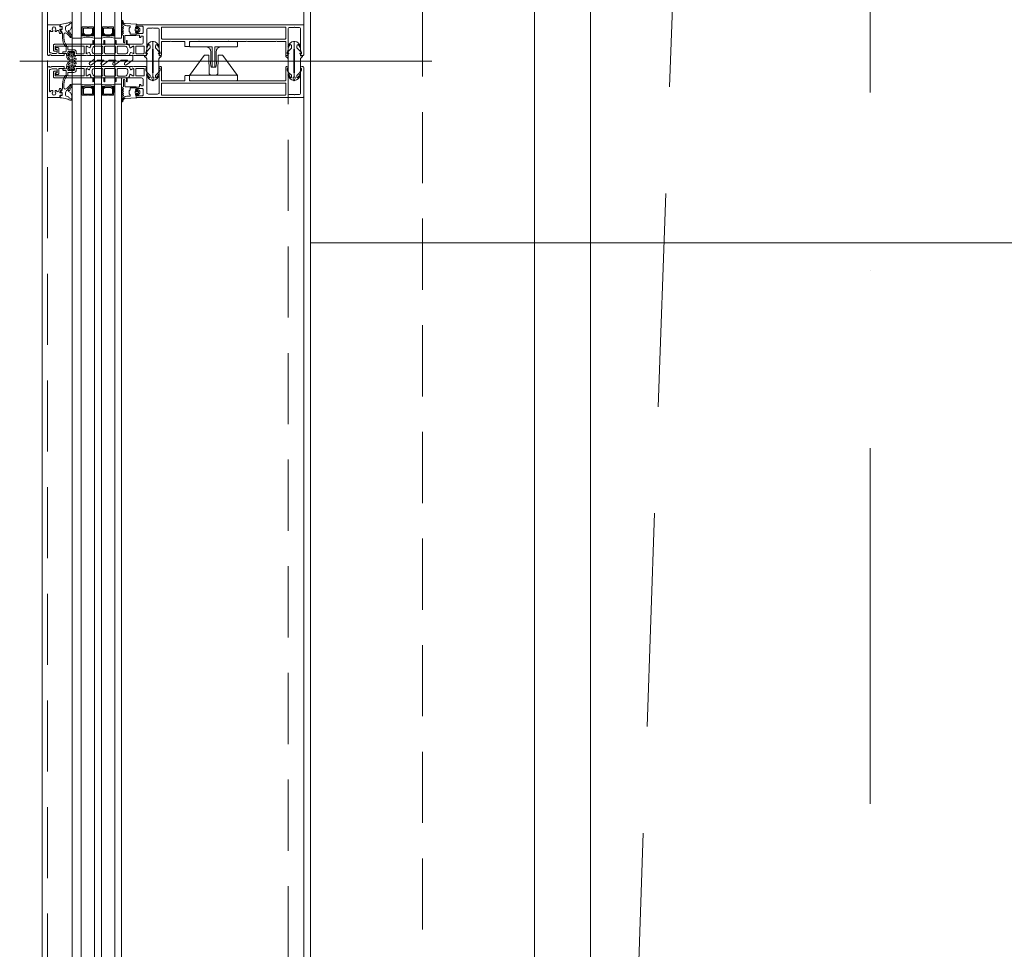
# Model space of a CAD drawing. Header units: millimetres. Extents: x 213386 to 506888, y 183055 to 450952.
# Tile 31 of 256: x 373017 to 373896, y 288139 to 288969. Entities that reach past the tile are written whole.
import ezdxf

# ---------------------------------------------------------------- set-up
doc = ezdxf.new("R2010")
doc.units = ezdxf.units.MM
for name, pattern in [('CK_Čerchovaná 50', [6, 3, -1.5, 0, -1.5]), ('ČERCHOVANÁ', [25.4, 12.7, -6.35, 0, -6.35]), ('ČÁRKOVANÁ', [19.05, 12.7, -6.35])]:
    doc.linetypes.add(name, pattern=pattern)
for name, color, linetype, lineweight in [('FASÁDA DETAILNÍ', 255, 'Continuous', 0), ('KOTY', 255, 'Continuous', 0), ('NOVA', 255, 'Continuous', 0), ('NOVÁ TLUSTÁ', 255, 'Continuous', 0), ('OSY', 255, 'Continuous', 0), ('TENKA', 255, 'Continuous', 0)]:
    doc.layers.add(name, color=color, linetype=linetype, lineweight=lineweight)
doc.layers.add('PLOCHY K PRONÁJMU', color=255, linetype='Continuous', lineweight=0, plot=False)
doc.layers.get('KOTY').off()

# ---------------------------------------------------------------- blocks, each defined once
blk = doc.blocks.new('NOVÁ PODLAHA')
at = {"layer": 'NOVA', "linetype": 'ČÁRKOVANÁ', "ltscale": 15}
blk.add_line((0, 750), (750, 22050), dxfattribs=at)
at = {"layer": 'NOVA'}
blk.add_lwpolyline([(25700, 16457.5), (25700, 0), (0, 0), (0, 15942.5)], dxfattribs=at)
blk = doc.blocks.new('244748_a')
blk.add_lwpolyline([(8.32, -1.69, 0.082248), (6.34, -0.9, -1.09695), (6.94, -0.1, -0.315353), (11.26, -5.15, -0.480529), (10.87, -5.64), (4.27, -5.64), (4.08, -5.45), (-16.53, -5.45), (-16.72, -5.64), (-20.43, -5.64, 0.574019), (-21.93, -4.78), (-22.99, -5.4, 0.524827), (-22.99, -5.9), (-21.93, -6.52, 0.574021), (-20.43, -5.66), (-16.72, -5.66), (-16.53, -5.85), (4.08, -5.85), (4.27, -5.66), (10.87, -5.66, -0.480529), (11.26, -6.15, -0.326229), (6.88, -11.09, -1.09695), (6.28, -10.3, 0.081457), (8.32, -9.61, 0.599203), (7.48, -8.05), (5.52, -8.05, 0.198965), (5.17, -8.2), (2.22, -11.15), (0.93, -12.01, -0.738038), (0.51, -11.62), (0.87, -11, 1), (0.35, -10.7), (0, -11.3), (-0.98, -11.3, 0.619205), (-1.45, -12.06), (-1.28, -12.43, -0.808139), (-2.04, -13.04), (-3.63, -11.44, 0.198906), (-4.34, -11.15), (-14.99, -11.15, -0.198936), (-16.76, -10.42), (-18.98, -8.2, 0.198942), (-19.33, -8.05), (-20.67, -8.05, 0.500217), (-21.09, -8.73, 0.122037), (-18.5, -10.27, -1.093735), (-19.1, -11.07, -0.240768), (-23.7, -6.07, -0.106226), (-23.7, -5.23, -0.256232), (-19, -0.13, -1.093735), (-18.4, -0.92, 0.116856), (-21.09, -2.57, 0.500217), (-20.67, -3.25), (-19.33, -3.25, 0.198942), (-18.98, -3.1), (-16.75, -0.88, -0.198936), (-14.99, -0.15), (-4.34, -0.15, 0.198907), (-3.63, 0.14), (-2.04, 1.74, -0.808139), (-1.28, 1.13), (-1.45, 0.76, 0.619205), (-0.98, 0), (0, 0), (0.35, -0.6, 1), (0.87, -0.3), (0.51, 0.32, -0.738038), (0.93, 0.71), (2.22, -0.15), (5.17, -3.1, 0.198965), (5.52, -3.25), (7.48, -3.25, 0.599203)], format="xyb", close=True)
blk = doc.blocks.new('236134_0100_s_v')
for points in [[(22.8, -23), (22.8, -5), (42, -5, 0.414214), (43, -4), (43, -1, 0.414214), (42, 0), (1, 0, 0.414214), (0, -1), (0, -4, 0.414214), (1, -5), (20.2, -5), (20.2, -23)], [(15, -5, -0.414214), (19, -9), (19, -16.57, 0.165764), (19.53, -23), (23.47, -23, 0.165764), (24, -16.57), (24, -9, -0.414214), (28, -5)]]:
    blk.add_lwpolyline(points, format="xyb")
blk = doc.blocks.new('236134_0200_s_v')
for points in [[(19.58, 5, -0.41166), (17.58, 6.98), (17.45, 22.25, 0.344217), (17.07, 22.73), (16, 23), (14, 23, 0.240828), (13.19, 22.59), (0.19, 4.59)], [(23.42, 5, 0.41166), (25.42, 6.98), (25.55, 22.25, -0.344217), (25.93, 22.73), (27, 23), (29, 23, -0.240828), (29.81, 22.59), (42.81, 4.59)]]:
    blk.add_lwpolyline(points, format="xyb")
blk.add_lwpolyline([(42, 5), (1, 5, 0.414214), (0, 4), (0, 1, 0.414214), (1, 0), (42, 0, 0.414214), (43, 1), (43, 4, 0.414214)], format="xyb", close=True)
blk = doc.blocks.new('284336')
for points in [[(-0.7, -9.6), (-10, -9.6, 0.414511), (-10.51, -10.11), (-10.51, -15.51, -1), (-11.69, -15.51), (-11.69, -9.6), (-12.69, -8.95, -0.668884), (-12.6, -8.23), (-11.99, -8.01, 0.766384), (-11.99, -7.21), (-12.6, -6.99, -0.76831), (-12.6, -6.23), (-11.99, -6.01, 0.766384), (-11.99, -5.21), (-12.6, -4.99, -0.76831), (-12.6, -4.23), (-11.99, -4.01, 0.766384), (-11.99, -3.21), (-12.6, -2.99, -0.877523), (-12.5, -2.22), (-12.1, -2.22, 0.698129), (-11.83, -1.5, -0.220231), (-12.89, 0.78), (-12.89, 3.45, -0.157143), (-12.82, 3.68), (-12.69, 3.42, -0.067482), (-12.48, 2.53, 0.393136), (-8.66, -1.02), (-6.1, -1.02, -0.414214), (-5.61, -1.51), (-5.61, -2.22, -0.267949), (-5.85, -2.65), (-6.35, -2.93, 0.267949), (-6.61, -3.38), (-6.61, -5.84, 0.267949), (-6.35, -6.29), (-5.85, -6.57, -0.267949), (-5.61, -7), (-5.61, -8.11, 0.414215), (-5.1, -8.62), (-0.41, -8.62), (-0.41, -9.31, -0.414212), (-0.7, -9.6)], [(-0.41, 0), (-0.41, -2, 0.990243), (-0.4, -3.02), (0.9, -3.02, 0.414214), (1.21, -2.71), (1.21, -2.61, -0.668123), (1.71, -2.4), (2.75, -3.45, -0.199004), (2.89, -3.79), (2.89, -5.43, -0.199038), (2.75, -5.77), (1.71, -6.82, -0.668191), (1.21, -6.61), (1.21, -6.51, 0.414214), (0.9, -6.2), (-0.4, -6.2, 0.990269), (-0.41, -7.22), (-0.41, -8.6), (-5.1, -8.6, -0.414215), (-5.59, -8.11), (-5.59, -7, 0.267949), (-5.84, -6.56), (-6.34, -6.27, -0.267949), (-6.59, -5.84), (-6.59, -3.38, -0.267949), (-6.34, -2.95), (-5.84, -2.66, 0.267949), (-5.59, -2.22), (-5.59, -1.51, 0.414214), (-6.1, -1), (-8.66, -1, -0.393156), (-12.46, 2.53, 0.067572), (-12.67, 3.43), (-12.8, 3.7, -0.637545), (-12.12, 3.53), (-11.92, 2.53, 0.344315), (-10.06, 0.91), (0, 0.38, -0.406913), (0.39, 0), (-0.41, 0)], [(1.7, -4.31, 0.414235), (1.2, -3.81), (-0.7, -3.81, 0.414214), (-1.2, -4.31), (-1.2, -4.91, 0.414214), (-0.7, -5.41), (1.2, -5.41, 0.414235), (1.7, -4.91), (1.7, -4.31)]]:
    blk.add_lwpolyline(points, format="xyb", close=True)
blk = doc.blocks.new('433270')
blk.add_lwpolyline([(1, 0, 0.414364), (0, -1), (0, -1.4, 0.255924), (0.23, -1.83, -0.547723), (0.23, -3.17, 0.255924), (0, -3.6), (0, -14.6, 0.414214), (0.3, -14.9), (1.2, -14.9, 0.414214), (1.7, -14.4), (1.7, -10.3, -0.414214), (2, -10), (6, -10, 0.414248), (7, -9), (7, -7.7, 0.414179), (6.5, -7.2), (5.7, -7.2, 0.414232), (5.4, -7.5), (5.4, -8.2, -0.414198), (5.1, -8.5), (2.8, -8.5, -0.414204), (1.8, -7.5), (1.8, -4.49, -0.147432), (1.97, -3.94, 0.147461), (2.4, -2.5), (2.4, -2.3, -0.414214), (2.9, -1.8), (21.87, -1.8, -0.668178), (22.22, -2.65), (22.16, -2.72, 1), (21.59, -3.29), (21.52, -3.35, 0.198912), (21.38, -3.71), (21.38, -4.05, 0.414214), (22.08, -4.75), (22.38, -4.75, 0.576988), (22.64, -4.3, -0.311246), (24.56, -4.3, 0.576988), (24.82, -4.75), (25.3, -4.75, -0.260065), (25.3, -6.65), (24.82, -6.65, 0.576988), (24.56, -7.1, -0.311246), (22.64, -7.1, 0.576988), (22.38, -6.65), (22.08, -6.65, 0.414214), (21.38, -7.35), (21.38, -7.61, 0.267949), (21.63, -8.04), (21.89, -8.2, -0.637047), (21.73, -10), (19.83, -10.7, 0.315299), (19.5, -11.17), (19.5, -11.49, 0.520567), (20.17, -11.96), (22.83, -10.99, -0.520567), (23.5, -11.46), (23.5, -12.5, 0.414062), (24, -13), (25, -13, 0.414186), (25.5, -12.5), (25.5, -11.5, -0.414182), (26, -11), (27, -11, 0.414214), (27.5, -10.5), (27.5, -0.5, 0.414214), (27, 0), (1, 0)], format="xyb", close=True)
blk = doc.blocks.new('284325')
for points in [[(0.84, -5.23, -0.560316), (0.94, -4.73), (1.94, -4.36, 0.3153), (2.14, -4.08), (2.14, -1.89, 0.451558), (1.8, -1.59), (0.9, -1.7, -0.399586), (0.57, -1.46), (0.3, -0.07, -0.415977), (0.53, 0.29, 0.024107), (6.15, 1.24, 0.076636), (8.99, 2.34, -0.577615), (10.79, 1.3), (10.02, 1.37, 0.283171), (9.08, 0.9, -0.168429), (7.07, -0.74), (5.9, -1.16, 0.315302), (5.24, -2.1), (5.24, -4.21, 0.269719), (6.76, -6.82, -0.194797), (10.18, -11.53, -0.342663), (9.17, -11.17, 0.119207), (5.43, -7.59, 0.578571), (3.63, -8.62), (3.63, -11.77, 0.176415), (6.16, -18.72, -1), (5.24, -19.49, -0.176415), (2.43, -11.77), (2.43, -8.89, 0.208286), (0.84, -5.23)], [(8.95, -6.65), (10.32, -8.78, -0.134555), (10.79, -10.63, -0.339795), (10.19, -11.53, 0.194788), (6.76, -6.81, -0.269736), (5.25, -4.21), (5.25, -2.1, -0.315302), (5.9, -1.17), (7.07, -0.74, 0.168429), (9.09, 0.89, -0.283167), (10.01, 1.36), (10.79, 1.29), (10.79, -0.74, -0.070852), (10.71, -1.3), (9.95, -3.93, -0.241839), (9.08, -4.83), (7.93, -5.22, 0.836024), (8.08, -6.19), (8.11, -6.19, -0.255349), (8.95, -6.65)]]:
    blk.add_lwpolyline(points, format="xyb", close=True)
blk = doc.blocks.new('288126')
for points in [[(-16.5, 0), (16.5, 0)], [(-21.36, -6.34), (-17.8, -3.69)], [(-14.71, -4.5), (-19.87, -8.34)], [(-17, -2.08), (-17, -0.5)], [(-8.83, -4.3), (-14.11, -4.3)], [(-10.96, -6.34), (-8.71, -4.66)], [(-4.31, -4.5), (-9.47, -8.34)], [(1.81, -4.3), (-3.71, -4.3)], [(-0.35, -6.36), (1.93, -4.66)], [(6.33, -4.5), (1.14, -8.37)], [(12.21, -4.3), (6.93, -4.3)], [(10.05, -6.36), (12.33, -4.66)], [(16.6, -4.6), (11.54, -8.37)], [(17, -0.5), (17, -3.8)]]:
    blk.add_lwpolyline(points)
for centre, radius, start, end in [((16.5, -0.5), 0.5, 0, 90), ((-20.61, -7.34), 1.25, 126.70591, 306.70591), ((-16.5, -0.5), 0.5, 90, 180), ((-10.21, -7.34), 1.25, 126.70591, 306.70591), ((0.4, -7.37), 1.25, 126.70591, 306.70591), ((10.8, -7.37), 1.25, 126.70591, 306.70591), ((16, -3.8), 1, 306.70591, 0)]:
    blk.add_arc(centre, radius, start, end)
at = {"extrusion": (0, 0, -1)}
for centre, radius, start, end in [((19, -2.08), 2, 180, 233.29409), ((14.11, -5.3), 1, 53.29409, 90), ((8.83, -4.5), 0.2, 90, 233.29409), ((3.71, -5.3), 1, 53.29409, 90), ((-1.81, -4.5), 0.2, 90, 233.29409), ((-6.93, -5.3), 1, 53.29409, 90), ((-12.21, -4.5), 0.2, 90, 233.29409)]:
    blk.add_arc(centre, radius, start, end, dxfattribs=at)
blk = doc.blocks.new('246426')
for points in [[(-1.84, 0.64), (-2.86, -0.38, 0.198926), (-3.15, -1.09), (-3.15, -2.31, 0.198926), (-2.86, -3.02), (-1.84, -4.04, 0.637051), (-1.5, -3.92), (-1.45, -3.4), (-0.3, -3.4, -0.41484), (0, -3.7), (0, -5.19, 0.414232), (0.5, -5.69), (2.14, -5.69, 0.071862), (2.2, -5.68, 0.157876), (3.73, -4.64, 0.360336), (3.48, 2.39, 0.964062), (2.54, 1.48, -0.403385), (2.25, -4.34, -0.190964), (2.11, -4.39), (1.7, -4.39, -0.414214), (1.2, -3.89), (1.2, 1.31, 0.414201), (0.2, 2.31), (0, 2.31), (0, 0.3, -0.414214), (-0.3, 0), (-1.45, 0), (-1.5, 0.52, 0.637051), (-1.84, 0.64)], [(-2.25, -1.4, -0.414214), (-1.85, -1), (-0.4, -1, -0.414214), (0, -1.4), (0, -2, -0.414214), (-0.4, -2.4), (-1.85, -2.4, -0.414214), (-2.25, -2), (-2.25, -1.4)]]:
    blk.add_lwpolyline(points, format="xyb", close=True)

msp = doc.modelspace()

# ---------------------------------------------------------------- linework, layer by layer
at = {"layer": 'FASÁDA DETAILNÍ'}
for p, q in [((373063.64, 288952.65), (373063.64, 307967.15)), ((373063.64, 284292.15), (373063.64, 307967.15)), ((373071.64, 307967.15), (373071.64, 288952.65)), ((373071.64, 307967.15), (373071.64, 287719.03)), ((373083.64, 288952.65), (373083.64, 307967.15)), ((373083.64, 287719.03), (373083.64, 307967.15)), ((373089.64, 307967.15), (373089.64, 288952.65)), ((373089.64, 307967.15), (373089.64, 287719.03)), ((373101.64, 288952.65), (373101.64, 307967.15)), ((373101.64, 287719.03), (373101.64, 307967.15)), ((373107.64, 307967.15), (373107.64, 288952.65)), ((373270.64, 291075.65), (373270.64, 288963.65)), ((373063.64, 288958.15), (373063.64, 288911.65)), ((373071.64, 288952.65), (373063.64, 288952.65)), ((373089.64, 288952.65), (373083.64, 288952.65)), ((373107.64, 288952.65), (373101.64, 288952.65)), ((373016.69, 288932.15), (373384.93, 288932.15)), ((373063.64, 286777.65), (373063.64, 288917.15)), ((373071.64, 288911.65), (373063.64, 288911.65)), ((373071.64, 288917.15), (373071.64, 287719.03)), ((373083.64, 287719.03), (373083.64, 288917.15)), ((373089.64, 288911.65), (373083.64, 288911.65)), ((373089.64, 288917.15), (373089.64, 287719.03)), ((373101.64, 287719.03), (373101.64, 288917.15)), ((373107.64, 288911.65), (373101.64, 288911.65)), ((373107.64, 288917.15), (373107.64, 287719.03)), ((373270.64, 288900.65), (373270.64, 286788.65))]:
    msp.add_line(p, q, dxfattribs=at)
for points in [[(399616.64, 284292.15), (373036.64, 284292.15), (373036.64, 307972.15), (399616.64, 307972.15)], [(399376.64, 284532.15), (373276.64, 284532.15), (373276.64, 307732.15), (399376.64, 307732.15)], [(399176.64, 284732.15), (373476.64, 284732.15), (373476.64, 307532.15), (399176.64, 307532.15)], [(373082.64, 288962.65), (373082.64, 288956.65), (373080.64, 288954.65), (373074.64, 288954.65), (373072.64, 288956.65), (373072.64, 288962.65), (373077.14, 288962.65), (373077.14, 288962.15), (373078.14, 288962.15), (373078.14, 288962.65)], [(373073.64, 288961.65), (373081.64, 288961.65), (373081.64, 288957.07), (373080.22, 288955.65), (373075.19, 288955.65), (373073.64, 288957.07)], [(373100.64, 288962.65), (373100.64, 288956.65), (373098.64, 288954.65), (373092.64, 288954.65), (373090.64, 288956.65), (373090.64, 288962.65), (373095.14, 288962.65), (373095.14, 288962.15), (373096.14, 288962.15), (373096.14, 288962.65)], [(373091.64, 288961.65), (373099.64, 288961.65), (373099.64, 288957.07), (373098.22, 288955.65), (373093.19, 288955.65), (373091.64, 288957.07)], [(373082.64, 288901.65), (373082.64, 288907.65), (373080.64, 288909.65), (373074.64, 288909.65), (373072.64, 288907.65), (373072.64, 288901.65), (373077.14, 288901.65), (373077.14, 288902.15), (373078.14, 288902.15), (373078.14, 288901.65)], [(373073.64, 288902.65), (373081.64, 288902.65), (373081.64, 288907.24), (373080.22, 288908.65), (373075.19, 288908.65), (373073.64, 288907.24)], [(373100.64, 288901.65), (373100.64, 288907.65), (373098.64, 288909.65), (373092.64, 288909.65), (373090.64, 288907.65), (373090.64, 288901.65), (373095.14, 288901.65), (373095.14, 288902.15), (373096.14, 288902.15), (373096.14, 288901.65)], [(373091.64, 288902.65), (373099.64, 288902.65), (373099.64, 288907.24), (373098.22, 288908.65), (373093.19, 288908.65), (373091.64, 288907.24)]]:
    msp.add_lwpolyline(points, close=True, dxfattribs=at)
at = {"layer": 'FASÁDA DETAILNÍ', "linetype": 'ČÁRKOVANÁ', "ltscale": 5}
msp.add_lwpolyline([(399611.64, 284297.15), (373041.64, 284297.15), (373041.64, 307967.15), (399611.64, 307967.15)], close=True, dxfattribs=at)
at = {"layer": 'FASÁDA DETAILNÍ', "color": 7, "linetype": 'ČÁRKOVANÁ', "ltscale": 5}
for points in [[(399396.64, 284512.15), (373256.64, 284512.15), (373256.64, 307752.15), (399396.64, 307752.15)], [(399276.64, 284632.15), (373376.64, 284632.15), (373376.64, 307632.15), (399276.64, 307632.15)]]:
    msp.add_lwpolyline(points, close=True, dxfattribs=at)
at = {"layer": 'FASÁDA DETAILNÍ'}
for points in [[(373269.64, 288964.65), (373121.14, 288964.65, 0.414214), (373120.64, 288964.15), (373120.64, 288962.85, 0.41422), (373121.14, 288962.35), (373121.64, 288962.35), (373121.64, 288963.35), (373126.14, 288963.35, -0.414214), (373127.14, 288962.35), (373127.14, 288957.65, -0.414214), (373126.14, 288956.65), (373121.64, 288956.65), (373121.64, 288958.35), (373121.14, 288958.35, 0.414201), (373120.64, 288957.85), (373120.64, 288955.85, 0.414214), (373121.14, 288955.35), (373123.28, 288955.35, -0.414214), (373123.78, 288954.85), (373123.78, 288953.05), (373125.03, 288953.05), (373125.03, 288954.25), (373126.84, 288954.25, -0.414214), (373127.14, 288953.95), (373127.14, 288948.66, -0.414167), (373125.64, 288947.16), (373118.64, 288947.15), (373114.54, 288947.15, 0.57735), (373114.19, 288946.55), (373114.69, 288945.69), (373115.12, 288944.2, 0.488701), (373115.56, 288944.02), (373118.03, 288945.45), (373118.45, 288945.45, -0.432566), (373118.64, 288945.25), (373118.64, 288938.95, -0.548397), (373118.36, 288938.76), (373115.98, 288939.83, 0.425336), (373115.71, 288939.72), (373114.89, 288937.7, 0.531563), (373115.26, 288937.15), (373117.33, 288937.15, 0.231306), (373117.56, 288937.27, -0.306185), (373117.88, 288937.37), (373118.64, 288937.15), (373129.14, 288937.15, 0.414214), (373130.14, 288938.15), (373130.14, 288938.65), (373129.34, 288938.65), (373129.34, 288940.15), (373130, 288941.3, 0.13165), (373130.14, 288941.8), (373130.14, 288960.16, -0.414214), (373131.64, 288961.66), (373135.14, 288961.66, -0.399985), (373136.14, 288961.66), (373139.84, 288961.66, -0.414214), (373141.34, 288960.16), (373141.34, 288941.8, 0.13165), (373141.47, 288941.3), (373142.13, 288940.15), (373142.13, 288938.65), (373141.33, 288938.65), (373141.33, 288938.15, 0.414214), (373142.33, 288937.15), (373142.84, 288937.15, 0.414214), (373143.34, 288937.65), (373143.34, 288949.25, -0.414214), (373143.84, 288949.75), (373151.24, 288949.75, -0.399985), (373152.24, 288949.75), (373163.84, 288949.75, -0.414214), (373164.34, 288949.25), (373164.34, 288945.65, 0.414214), (373164.84, 288945.15), (373167.84, 288945.15, 0.414214), (373168.34, 288945.65), (373168.34, 288949.25, -0.414214), (373168.84, 288949.75), (373176.14, 288949.75, -0.38324), (373177.14, 288949.75), (373202.64, 288949.75, -0.38324), (373203.64, 288949.75), (373219.14, 288949.75, -0.38324), (373220.14, 288949.75), (373245.64, 288949.75, -0.38324), (373246.64, 288949.75), (373253.94, 288949.75, -0.414214), (373254.44, 288949.25), (373254.44, 288937.65, 0.414214), (373254.94, 288937.15), (373255.44, 288937.15, 0.414214), (373256.44, 288938.15), (373256.44, 288938.65), (373255.64, 288938.65), (373255.64, 288940.15), (373256.3, 288941.31, 0.116937), (373256.44, 288941.81), (373256.44, 288960.66, -0.414232), (373257.94, 288962.16), (373261.65, 288962.16, -0.399985), (373262.65, 288962.16), (373266.14, 288962.16, -0.414232), (373267.64, 288960.66), (373267.64, 288941.81, 0.116937), (373267.77, 288941.31), (373268.44, 288940.15), (373268.44, 288938.65), (373267.64, 288938.65), (373267.64, 288938.15, 0.414214), (373268.64, 288937.15), (373269.64, 288937.15, 0.414214), (373270.64, 288938.15), (373270.64, 288963.65, 0.414214), (373269.64, 288964.65)], [(373143.84, 288962.55), (373253.94, 288962.55, -0.414214), (373254.44, 288962.05), (373254.44, 288952.35, -0.414214), (373253.94, 288951.85), (373143.84, 288951.85, -0.414214), (373143.34, 288952.35), (373143.34, 288962.05, -0.414214), (373143.84, 288962.55)], [(373076.14, 288937.15), (373065.14, 288937.15, -0.414426), (373064.64, 288937.65), (373064.64, 288938.15), (373065.64, 288938.15), (373065.64, 288939.65, 0.414214), (373064.64, 288940.65), (373063.14, 288940.65, 0.399985), (373062.14, 288940.65), (373060.64, 288940.65, 0.414214), (373059.64, 288939.65), (373059.64, 288938.15), (373060.64, 288938.15), (373060.64, 288937.65, -0.414456), (373060.14, 288937.15), (373058.84, 288937.16, -0.413971), (373058.54, 288937.46), (373058.54, 288938.65, 0.414214), (373058.24, 288938.95), (373055.24, 288938.95), (373055.24, 288939.95, -0.414214), (373055.74, 288940.45), (373057.64, 288940.45, 0.414214), (373058.14, 288940.95), (373058.14, 288944.45, 0.414206), (373057.14, 288945.45), (373048.84, 288945.45, 0.414206), (373048.34, 288944.95), (373048.34, 288943.05, 0.414219), (373048.84, 288942.55), (373049.64, 288942.55, -0.414214), (373050.14, 288942.05), (373050.14, 288941.55, -0.414214), (373049.64, 288941.05), (373047.84, 288941.05, -0.414214), (373046.84, 288942.05), (373046.84, 288946.15, -0.414214), (373047.84, 288947.15), (373076.14, 288947.15), (373080.24, 288947.15, -0.57735), (373080.58, 288946.55), (373080.09, 288945.69), (373079.66, 288944.2, -0.488701), (373079.22, 288944.02), (373076.75, 288945.45), (373076.33, 288945.45, 0.432566), (373076.14, 288945.25), (373076.14, 288938.95, 0.548397), (373076.42, 288938.76), (373078.8, 288939.83, -0.425336), (373079.07, 288939.72), (373079.89, 288937.7, -0.531563), (373079.52, 288937.15), (373077.45, 288937.15, -0.231306), (373077.22, 288937.27, 0.306185), (373076.9, 288937.37), (373076.14, 288937.15)], [(373073.94, 288945.45), (373060.24, 288945.45, 0.414214), (373059.74, 288944.95), (373059.74, 288942.75, 0.414214), (373060.24, 288942.25), (373065.21, 288942.25, -0.411139), (373067.24, 288940.25), (373067.24, 288939.25, 0.414214), (373067.74, 288938.75), (373073.94, 288938.75, 0.414214), (373074.44, 288939.25), (373074.44, 288944.95, 0.414214), (373073.94, 288945.45)], [(373114.3, 288937.15), (373102.39, 288937.15), (373080.48, 288937.15, -0.305837), (373080.01, 288937.47), (373079.09, 288939.75, 0.425336), (373078.82, 288939.86), (373077.21, 288939.15, -0.543753), (373076.15, 288939.83), (373076.15, 288944.73, -0.578182), (373077.05, 288945.25), (373079.24, 288943.99, 0.488505), (373079.68, 288944.17), (373080.11, 288945.68), (373080.88, 288947, -0.282478), (373081.15, 288947.15), (373081.6, 288947.15, 1.447009), (373081.95, 288947.29), (373081.95, 288950.25, -1), (373082.75, 288950.25), (373082.75, 288947.29, 1.447009), (373083.1, 288947.15), (373091.64, 288947.15, 1.447009), (373091.99, 288947.29), (373091.99, 288950.25, -1), (373092.79, 288950.25), (373092.79, 288947.29, 1.447009), (373093.14, 288947.15), (373101.64, 288947.15, 1.447009), (373101.99, 288947.29), (373101.99, 288950.25, -1), (373102.79, 288950.25), (373102.79, 288947.29, 1.447009), (373103.14, 288947.15), (373111.68, 288947.15, 1.447009), (373112.03, 288947.29), (373112.03, 288950.25, -1), (373112.83, 288950.25), (373112.83, 288947.29, 1.447009), (373113.18, 288947.15), (373113.62, 288947.15, -0.282478), (373113.9, 288947), (373114.66, 288945.68), (373115.1, 288944.17, 0.488505), (373115.54, 288943.99), (373117.73, 288945.25, -0.578182), (373118.63, 288944.73), (373118.63, 288939.83, -0.543753), (373117.57, 288939.15), (373115.95, 288939.86, 0.425336), (373115.69, 288939.75), (373114.76, 288937.47, -0.305837), (373114.3, 288937.15)], [(373083.19, 288938.75), (373090.09, 288938.75, 0.414218), (373091.09, 288939.75), (373091.09, 288944.55, 0.414218), (373090.09, 288945.55), (373083.73, 288945.55, 0.305619), (373082.34, 288944.62), (373081.56, 288942.69, 0.176429), (373081.49, 288940.64), (373081.76, 288939.79, 0.324916), (373083.19, 288938.75)], [(373093.39, 288938.75), (373101.39, 288938.75, 0.414214), (373102.39, 288939.75), (373102.39, 288944.55, 0.414214), (373101.39, 288945.55), (373093.39, 288945.55, 0.414214), (373092.39, 288944.55), (373092.39, 288939.75, 0.414214), (373093.39, 288938.75)], [(373104.69, 288938.75), (373111.59, 288938.75, 0.324916), (373113.02, 288939.79), (373113.29, 288940.64, 0.176429), (373113.22, 288942.69), (373112.44, 288944.62, 0.305619), (373111.05, 288945.55), (373104.69, 288945.55, 0.414218), (373103.69, 288944.55), (373103.69, 288939.75, 0.414218), (373104.69, 288938.75)], [(373127.94, 288939.25, -0.414214), (373127.44, 288938.75), (373120.94, 288938.75, -0.414214), (373120.44, 288939.25), (373120.44, 288944.95, -0.414214), (373120.94, 288945.45), (373127.44, 288945.45, -0.414214), (373127.94, 288944.95), (373127.94, 288939.25)], [(373076.14, 288927.15), (373065.14, 288927.15, 0.414426), (373064.64, 288926.65), (373064.64, 288926.16), (373065.64, 288926.16), (373065.64, 288924.66, -0.414214), (373064.64, 288923.66), (373063.14, 288923.66, -0.399985), (373062.14, 288923.66), (373060.64, 288923.66, -0.414214), (373059.64, 288924.66), (373059.64, 288926.15), (373060.64, 288926.15), (373060.64, 288926.65, 0.414456), (373060.14, 288927.15), (373058.84, 288927.15, 0.413971), (373058.54, 288926.85), (373058.54, 288925.65, -0.414214), (373058.24, 288925.35), (373055.24, 288925.35), (373055.24, 288924.35, 0.414214), (373055.74, 288923.85), (373057.64, 288923.85, -0.414214), (373058.14, 288923.35), (373058.14, 288919.85, -0.414206), (373057.14, 288918.85), (373048.84, 288918.85, -0.414206), (373048.34, 288919.35), (373048.34, 288921.25, -0.414219), (373048.84, 288921.75), (373049.64, 288921.75, 0.414214), (373050.14, 288922.25), (373050.14, 288922.75, 0.414214), (373049.64, 288923.25), (373047.84, 288923.25, 0.414214), (373046.84, 288922.25), (373046.84, 288918.15, 0.414214), (373047.84, 288917.15), (373076.14, 288917.15), (373080.24, 288917.15, 0.57735), (373080.58, 288917.75), (373080.09, 288918.62), (373079.66, 288920.11, 0.488701), (373079.22, 288920.29), (373076.75, 288918.85), (373076.33, 288918.85, -0.432566), (373076.14, 288919.05), (373076.14, 288925.36, -0.548397), (373076.42, 288925.54), (373078.8, 288924.48, 0.425336), (373079.07, 288924.58), (373079.89, 288926.61, 0.531563), (373079.52, 288927.16), (373077.45, 288927.16, 0.231306), (373077.22, 288927.04, -0.306185), (373076.9, 288926.94), (373076.14, 288927.15)], [(373073.94, 288918.85), (373060.24, 288918.85, -0.414214), (373059.74, 288919.35), (373059.74, 288921.56, -0.414214), (373060.24, 288922.06), (373065.21, 288922.06, 0.411139), (373067.24, 288924.06), (373067.24, 288925.05, -0.414214), (373067.74, 288925.55), (373073.94, 288925.55, -0.414214), (373074.44, 288925.05), (373074.44, 288919.35, -0.414214), (373073.94, 288918.85)], [(373114.3, 288927.15), (373102.39, 288927.16), (373080.48, 288927.15, 0.305837), (373080.01, 288926.84), (373079.09, 288924.55, -0.425336), (373078.82, 288924.45), (373077.21, 288925.16, 0.543753), (373076.15, 288924.48), (373076.15, 288919.57, 0.578182), (373077.05, 288919.06), (373079.24, 288920.32, -0.488505), (373079.68, 288920.14), (373080.11, 288918.63), (373080.88, 288917.3, 0.282478), (373081.15, 288917.16), (373081.6, 288917.16, -1.447009), (373081.95, 288917.02), (373081.95, 288914.06, 1), (373082.75, 288914.06), (373082.75, 288917.02, -1.447009), (373083.1, 288917.16), (373091.64, 288917.16, -1.447009), (373091.99, 288917.02), (373091.99, 288914.06, 1), (373092.79, 288914.06), (373092.79, 288917.02, -1.447009), (373093.14, 288917.16), (373101.64, 288917.16, -1.447009), (373101.99, 288917.02), (373101.99, 288914.06, 1), (373102.79, 288914.06), (373102.79, 288917.02, -1.447009), (373103.14, 288917.16), (373111.68, 288917.16, -1.447009), (373112.03, 288917.02), (373112.03, 288914.06, 1), (373112.83, 288914.06), (373112.83, 288917.02, -1.447009), (373113.18, 288917.16), (373113.62, 288917.16, 0.282478), (373113.9, 288917.3), (373114.66, 288918.63), (373115.1, 288920.14, -0.488505), (373115.54, 288920.32), (373117.73, 288919.06, 0.578182), (373118.63, 288919.57), (373118.63, 288924.48, 0.543753), (373117.57, 288925.16), (373115.95, 288924.45, -0.425336), (373115.69, 288924.55), (373114.76, 288926.84, 0.305837), (373114.3, 288927.15)], [(373083.19, 288925.56), (373090.09, 288925.56, -0.414218), (373091.09, 288924.56), (373091.09, 288919.76, -0.414218), (373090.09, 288918.76), (373083.73, 288918.76, -0.305619), (373082.34, 288919.69), (373081.56, 288921.62, -0.176429), (373081.49, 288923.67), (373081.76, 288924.52, -0.324916), (373083.19, 288925.56)], [(373093.39, 288925.56), (373101.39, 288925.56, -0.414214), (373102.39, 288924.56), (373102.39, 288919.76, -0.414214), (373101.39, 288918.76), (373093.39, 288918.76, -0.414214), (373092.39, 288919.76), (373092.39, 288924.56, -0.414214), (373093.39, 288925.56)], [(373104.69, 288925.56), (373111.59, 288925.56, -0.324916), (373113.02, 288924.52), (373113.29, 288923.67, -0.176429), (373113.22, 288921.62), (373112.44, 288919.69, -0.305619), (373111.05, 288918.76), (373104.69, 288918.76, -0.414218), (373103.69, 288919.76), (373103.69, 288924.56, -0.414218), (373104.69, 288925.56)], [(373269.64, 288899.65), (373121.14, 288899.65, -0.414214), (373120.64, 288900.15), (373120.64, 288901.45, -0.41422), (373121.14, 288901.95), (373121.64, 288901.95), (373121.64, 288900.95), (373126.14, 288900.95, 0.414214), (373127.14, 288901.95), (373127.14, 288906.65, 0.414214), (373126.14, 288907.65), (373121.64, 288907.65), (373121.64, 288905.95), (373121.14, 288905.95, -0.414201), (373120.64, 288906.45), (373120.64, 288908.45, -0.414214), (373121.14, 288908.95), (373123.28, 288908.95, 0.414214), (373123.78, 288909.45), (373123.78, 288911.25), (373125.03, 288911.25), (373125.03, 288910.05), (373126.84, 288910.05, 0.414214), (373127.14, 288910.35), (373127.14, 288915.65, 0.414167), (373125.64, 288917.15), (373118.64, 288917.15), (373114.54, 288917.15, -0.57735), (373114.19, 288917.75), (373114.69, 288918.62), (373115.12, 288920.11, -0.488701), (373115.56, 288920.29), (373118.03, 288918.85), (373118.45, 288918.85, 0.432566), (373118.64, 288919.05), (373118.64, 288925.36, 0.548397), (373118.36, 288925.54), (373115.98, 288924.48, -0.425336), (373115.71, 288924.58), (373114.89, 288926.61, -0.531563), (373115.26, 288927.16), (373117.33, 288927.16, -0.231306), (373117.56, 288927.04, 0.306185), (373117.88, 288926.94), (373118.64, 288927.15), (373129.14, 288927.15, -0.414214), (373130.14, 288926.15), (373130.14, 288925.65), (373129.34, 288925.65), (373129.34, 288924.15), (373130, 288923.01, -0.13165), (373130.14, 288922.51), (373130.14, 288904.15, 0.414214), (373131.64, 288902.65), (373135.14, 288902.65, 0.399985), (373136.14, 288902.65), (373139.84, 288902.65, 0.414214), (373141.34, 288904.15), (373141.34, 288922.51, -0.13165), (373141.47, 288923.01), (373142.13, 288924.15), (373142.13, 288925.65), (373141.33, 288925.65), (373141.33, 288926.15, -0.414214), (373142.33, 288927.15), (373142.84, 288927.15, -0.414214), (373143.34, 288926.65), (373143.34, 288915.05, 0.414214), (373143.84, 288914.55), (373151.24, 288914.55, 0.399985), (373152.24, 288914.55), (373163.84, 288914.55, 0.414214), (373164.34, 288915.05), (373164.34, 288918.65, -0.414214), (373164.84, 288919.15), (373167.84, 288919.15, -0.414214), (373168.34, 288918.65), (373168.34, 288915.05, 0.414214), (373168.84, 288914.55), (373176.14, 288914.55, 0.38324), (373177.14, 288914.55), (373202.64, 288914.55, 0.38324), (373203.64, 288914.55), (373219.14, 288914.55, 0.38324), (373220.14, 288914.55), (373245.64, 288914.55, 0.38324), (373246.64, 288914.55), (373253.94, 288914.55, 0.414214), (373254.44, 288915.05), (373254.44, 288926.65, -0.414214), (373254.94, 288927.15), (373255.44, 288927.15, -0.414214), (373256.44, 288926.15), (373256.44, 288925.65), (373255.64, 288925.65), (373255.64, 288924.15), (373256.3, 288923, -0.116937), (373256.44, 288922.5), (373256.44, 288903.65, 0.414232), (373257.94, 288902.15), (373261.65, 288902.15, 0.399985), (373262.65, 288902.15), (373266.14, 288902.15, 0.414232), (373267.64, 288903.65), (373267.64, 288922.5, -0.116937), (373267.77, 288923), (373268.44, 288924.15), (373268.44, 288925.65), (373267.64, 288925.65), (373267.64, 288926.15, -0.414214), (373268.64, 288927.15), (373269.64, 288927.15, -0.414214), (373270.64, 288926.15), (373270.64, 288900.65, -0.414214), (373269.64, 288899.65)], [(373127.94, 288925.05, 0.414214), (373127.44, 288925.55), (373120.94, 288925.55, 0.414214), (373120.44, 288925.05), (373120.44, 288919.35, 0.414214), (373120.94, 288918.85), (373127.44, 288918.85, 0.414214), (373127.94, 288919.35), (373127.94, 288925.05)], [(373143.84, 288901.75), (373253.94, 288901.75, 0.414214), (373254.44, 288902.25), (373254.44, 288911.95, 0.414214), (373253.94, 288912.45), (373143.84, 288912.45, 0.414214), (373143.34, 288911.95), (373143.34, 288902.25, 0.414214), (373143.84, 288901.75)]]:
    msp.add_lwpolyline(points, format="xyb", close=True, dxfattribs=at)
for centre, radius, start, end in [((373072.14, 288960.52), 0.596, 213.03656, 326.96344), ((373072.14, 288960.22), 0.596, 213.03656, 326.96344), ((373072.14, 288959.93), 0.596, 213.03656, 326.96344), ((373072.14, 288959.64), 0.596, 213.03656, 326.96344), ((373072.14, 288959.35), 0.596, 213.03656, 326.96344), ((373072.14, 288959.05), 0.596, 213.03656, 326.96344), ((373072.14, 288958.76), 0.596, 213.03656, 326.96344), ((373072.14, 288958.47), 0.596, 213.03656, 326.96344), ((373072.14, 288958.18), 0.596, 213.03656, 326.96344), ((373072.14, 288957.88), 0.596, 213.03656, 326.96344), ((373072.14, 288957.59), 0.596, 213.03656, 326.96344), ((373072.14, 288957.3), 0.596, 213.03656, 326.96344), ((373072.14, 288957.01), 0.596, 213.03656, 326.96344), ((373072.28, 288956.99), 0.879, 223.50356, 316.00509), ((373072.42, 288957.09), 1.26, 231.50044, 308.03437), ((373072.56, 288957.25), 1.71, 237.31435, 302.70505), ((373072.71, 288957.49), 2.25, 241.59719, 298.47266), ((373072.88, 288957.84), 2.9, 244.70485, 294.69333), ((373072.99, 288958.21), 3.55, 247.59095, 292.70618), ((373082.29, 288958.21), 3.55, 247.29382, 292.40905), ((373082.4, 288957.84), 2.9, 245.30667, 295.29515), ((373082.57, 288957.49), 2.25, 241.52734, 298.40281), ((373082.71, 288957.25), 1.71, 237.29495, 302.68565), ((373082.85, 288957.09), 1.26, 231.96563, 308.49956), ((373083, 288956.99), 0.879, 223.99491, 316.49644), ((373083.14, 288960.52), 0.596, 213.03656, 326.96344), ((373083.14, 288960.22), 0.596, 213.03656, 326.96344), ((373083.14, 288959.93), 0.596, 213.03656, 326.96344), ((373083.14, 288959.64), 0.596, 213.03656, 326.96344), ((373083.14, 288959.35), 0.596, 213.03656, 326.96344), ((373083.14, 288959.05), 0.596, 213.03656, 326.96344), ((373083.14, 288958.76), 0.596, 213.03656, 326.96344), ((373083.14, 288958.47), 0.596, 213.03656, 326.96344), ((373083.14, 288958.18), 0.596, 213.03656, 326.96344), ((373083.14, 288957.88), 0.596, 213.03656, 326.96344), ((373083.14, 288957.59), 0.596, 213.03656, 326.96344), ((373083.14, 288957.3), 0.596, 213.03656, 326.96344), ((373083.14, 288957.01), 0.596, 213.03656, 326.96344), ((373090.14, 288960.52), 0.596, 213.03656, 326.96344), ((373090.14, 288960.22), 0.596, 213.03656, 326.96344), ((373090.14, 288959.93), 0.596, 213.03656, 326.96344), ((373090.14, 288959.64), 0.596, 213.03656, 326.96344), ((373090.14, 288959.35), 0.596, 213.03656, 326.96344), ((373090.14, 288959.05), 0.596, 213.03656, 326.96344), ((373090.14, 288958.76), 0.596, 213.03656, 326.96344), ((373090.14, 288958.47), 0.596, 213.03656, 326.96344), ((373090.14, 288958.18), 0.596, 213.03656, 326.96344), ((373090.14, 288957.88), 0.596, 213.03656, 326.96344), ((373090.14, 288957.59), 0.596, 213.03656, 326.96344), ((373090.14, 288957.3), 0.596, 213.03656, 326.96344), ((373090.14, 288957.01), 0.596, 213.03656, 326.96344), ((373090.28, 288956.99), 0.879, 223.50356, 316.00509), ((373090.42, 288957.09), 1.26, 231.50044, 308.03437), ((373090.56, 288957.25), 1.71, 237.31435, 302.70505), ((373090.71, 288957.49), 2.25, 241.59719, 298.47266), ((373090.88, 288957.84), 2.9, 244.70485, 294.69333), ((373090.99, 288958.21), 3.55, 247.59095, 292.70618), ((373100.29, 288958.21), 3.55, 247.29382, 292.40905), ((373100.4, 288957.84), 2.9, 245.30667, 295.29515), ((373100.57, 288957.49), 2.25, 241.52734, 298.40281), ((373100.71, 288957.25), 1.71, 237.29495, 302.68565), ((373100.85, 288957.09), 1.26, 231.96563, 308.49956), ((373101, 288956.99), 0.879, 223.99491, 316.49644), ((373101.14, 288960.52), 0.596, 213.03656, 326.96344), ((373101.14, 288960.22), 0.596, 213.03656, 326.96344), ((373101.14, 288959.93), 0.596, 213.03656, 326.96344), ((373101.14, 288959.64), 0.596, 213.03656, 326.96344), ((373101.14, 288959.35), 0.596, 213.03656, 326.96344), ((373101.14, 288959.05), 0.596, 213.03656, 326.96344), ((373101.14, 288958.76), 0.596, 213.03656, 326.96344), ((373101.14, 288958.47), 0.596, 213.03656, 326.96344), ((373101.14, 288958.18), 0.596, 213.03656, 326.96344), ((373101.14, 288957.88), 0.596, 213.03656, 326.96344), ((373101.14, 288957.59), 0.596, 213.03656, 326.96344), ((373101.14, 288957.3), 0.596, 213.03656, 326.96344), ((373101.14, 288957.01), 0.596, 213.03656, 326.96344), ((373077.64, 288930.76), 22.7, 74.67278, 105.32722), ((373095.64, 288930.76), 22.7, 74.67278, 105.32722), ((373077.64, 288933.55), 22.7, 254.67278, 285.32722), ((373095.64, 288933.55), 22.7, 254.67278, 285.32722), ((373072.99, 288906.1), 3.55, 67.29382, 112.40905), ((373072.88, 288906.47), 2.9, 65.30667, 115.29515), ((373072.71, 288906.82), 2.25, 61.52734, 118.40281), ((373072.56, 288907.06), 1.71, 57.29495, 122.68565), ((373072.42, 288907.22), 1.26, 51.96563, 128.49956), ((373072.28, 288907.31), 0.879, 43.99491, 136.49644), ((373072.14, 288907.3), 0.596, 33.03656, 146.96344), ((373072.14, 288907.01), 0.596, 33.03656, 146.96344), ((373072.14, 288906.72), 0.596, 33.03656, 146.96344), ((373072.14, 288906.42), 0.596, 33.03656, 146.96344), ((373072.14, 288906.13), 0.596, 33.03656, 146.96344), ((373072.14, 288905.84), 0.596, 33.03656, 146.96344), ((373072.14, 288905.55), 0.596, 33.03656, 146.96344), ((373072.14, 288905.25), 0.596, 33.03656, 146.96344), ((373072.14, 288904.96), 0.596, 33.03656, 146.96344), ((373072.14, 288904.67), 0.596, 33.03656, 146.96344), ((373072.14, 288904.38), 0.596, 33.03656, 146.96344), ((373072.14, 288904.08), 0.596, 33.03656, 146.96344), ((373072.14, 288903.79), 0.596, 33.03656, 146.96344), ((373082.29, 288906.1), 3.55, 67.59095, 112.70618), ((373082.4, 288906.47), 2.9, 64.70485, 114.69333), ((373082.57, 288906.82), 2.25, 61.59719, 118.47266), ((373082.71, 288907.06), 1.71, 57.31435, 122.70505), ((373082.85, 288907.22), 1.26, 51.50044, 128.03437), ((373083, 288907.31), 0.879, 43.50356, 136.00509), ((373083.14, 288907.3), 0.596, 33.03656, 146.96344), ((373083.14, 288907.01), 0.596, 33.03656, 146.96344), ((373083.14, 288906.72), 0.596, 33.03656, 146.96344), ((373083.14, 288906.42), 0.596, 33.03656, 146.96344), ((373083.14, 288906.13), 0.596, 33.03656, 146.96344), ((373083.14, 288905.84), 0.596, 33.03656, 146.96344), ((373083.14, 288905.55), 0.596, 33.03656, 146.96344), ((373083.14, 288905.25), 0.596, 33.03656, 146.96344), ((373083.14, 288904.96), 0.596, 33.03656, 146.96344), ((373083.14, 288904.67), 0.596, 33.03656, 146.96344), ((373083.14, 288904.38), 0.596, 33.03656, 146.96344), ((373083.14, 288904.08), 0.596, 33.03656, 146.96344), ((373083.14, 288903.79), 0.596, 33.03656, 146.96344), ((373090.99, 288906.1), 3.55, 67.29382, 112.40905), ((373090.88, 288906.47), 2.9, 65.30667, 115.29515), ((373090.71, 288906.82), 2.25, 61.52734, 118.40281), ((373090.56, 288907.06), 1.71, 57.29495, 122.68565), ((373090.42, 288907.22), 1.26, 51.96563, 128.49956), ((373090.28, 288907.31), 0.879, 43.99491, 136.49644), ((373090.14, 288907.3), 0.596, 33.03656, 146.96344), ((373090.14, 288907.01), 0.596, 33.03656, 146.96344), ((373090.14, 288906.72), 0.596, 33.03656, 146.96344), ((373090.14, 288906.42), 0.596, 33.03656, 146.96344), ((373090.14, 288906.13), 0.596, 33.03656, 146.96344), ((373090.14, 288905.84), 0.596, 33.03656, 146.96344), ((373090.14, 288905.55), 0.596, 33.03656, 146.96344), ((373090.14, 288905.25), 0.596, 33.03656, 146.96344), ((373090.14, 288904.96), 0.596, 33.03656, 146.96344), ((373090.14, 288904.67), 0.596, 33.03656, 146.96344), ((373090.14, 288904.38), 0.596, 33.03656, 146.96344), ((373090.14, 288904.08), 0.596, 33.03656, 146.96344), ((373090.14, 288903.79), 0.596, 33.03656, 146.96344), ((373100.29, 288906.1), 3.55, 67.59095, 112.70618), ((373100.4, 288906.47), 2.9, 64.70485, 114.69333), ((373100.57, 288906.82), 2.25, 61.59719, 118.47266), ((373100.71, 288907.06), 1.71, 57.31435, 122.70505), ((373100.85, 288907.22), 1.26, 51.50044, 128.03437), ((373101, 288907.31), 0.879, 43.50356, 136.00509), ((373101.14, 288907.3), 0.596, 33.03656, 146.96344), ((373101.14, 288907.01), 0.596, 33.03656, 146.96344), ((373101.14, 288906.72), 0.596, 33.03656, 146.96344), ((373101.14, 288906.42), 0.596, 33.03656, 146.96344), ((373101.14, 288906.13), 0.596, 33.03656, 146.96344), ((373101.14, 288905.84), 0.596, 33.03656, 146.96344), ((373101.14, 288905.55), 0.596, 33.03656, 146.96344), ((373101.14, 288905.25), 0.596, 33.03656, 146.96344), ((373101.14, 288904.96), 0.596, 33.03656, 146.96344), ((373101.14, 288904.67), 0.596, 33.03656, 146.96344), ((373101.14, 288904.38), 0.596, 33.03656, 146.96344), ((373101.14, 288904.08), 0.596, 33.03656, 146.96344), ((373101.14, 288903.79), 0.596, 33.03656, 146.96344)]:
    msp.add_arc(centre, radius, start, end, dxfattribs=at)
at = {"layer": 'NOVA'}
msp.add_lwpolyline([(378189.14, 288769.65), (373276.64, 288769.65)], dxfattribs=at)
at = {"layer": 'NOVÁ TLUSTÁ', "ltscale": 5}
msp.add_line((373276.64, 288769.65), (373276.64, 288969.65), dxfattribs=at)
at = {"layer": 'OSY', "linetype": 'ČERCHOVANÁ', "ltscale": 25}
msp.add_line((373776.64, 308909.56), (373776.64, 283834.92), dxfattribs=at)
at = {"layer": 'PLOCHY K PRONÁJMU', "ltscale": 5}
msp.add_lwpolyline([(373526.64, 307482.15), (399126.64, 307482.15), (399126.64, 284782.15), (373526.64, 284782.15)], close=True, dxfattribs=at)
msp.add_lwpolyline([(380026.64, 284782.15), (373526.64, 284782.15), (373526.64, 286176.15), (374032.64, 286176.15), (374032.64, 286888.15), (373526.64, 286888.15), (373526.64, 290972.15), (374036.64, 290972.15), (374036.64, 291692.15), (373526.64, 291692.15), (373526.64, 295772.15), (374036.64, 295772.15), (374036.64, 296132.15), (379826.64, 296132.15)], dxfattribs=at)
at = {"layer": 'TENKA', "linetype": 'CK_Čerchovaná 50', "ltscale": 50}
msp.add_line((373476.64, 284532.15), (373476.64, 307732.15), dxfattribs=at)
at = {"layer": 'TENKA', "ltscale": 20}
msp.add_lwpolyline([(379989.14, 284732.15), (373476.64, 284732.15), (373476.64, 288894.65)], dxfattribs=at)

# ---------------------------------------------------------------- block references
at = {"layer": 'FASÁDA DETAILNÍ'}
for name, p, rotation in [('433270', (373041.64, 288937.15), 90), ('246426', (373064.64, 288937.15), 270)]:
    msp.add_blockref(name, p, dxfattribs=dict(at, rotation=rotation))
for name, p in [('284325', (373052.5, 288964.65)), ('284336', (373121.05, 288964.65)), ('236134_0100_s_v', (373168.34, 288949.75)), ('288126', (373100.63, 288937.15)), ('236134_0200_s_v', (373168.34, 288914.55))]:
    msp.add_blockref(name, p, dxfattribs=at)
at = {"layer": 'FASÁDA DETAILNÍ', "xscale": -1}
for name, p, rotation in [('244748_a', (373141.3, 288938.38), 270), ('244748_a', (373267.6, 288938.38), 270), ('246426', (373064.64, 288927.16), 270), ('433270', (373041.64, 288927.15), 90), ('284325', (373052.5, 288899.65), 180), ('284336', (373121.05, 288899.65), 180)]:
    msp.add_blockref(name, p, dxfattribs=dict(at, rotation=rotation))
at = {"layer": 'KOTY'}
msp.add_blockref('NOVÁ PODLAHA', (373476.64, 284732.15), dxfattribs=at)

doc.saveas('drawing.dxf')
